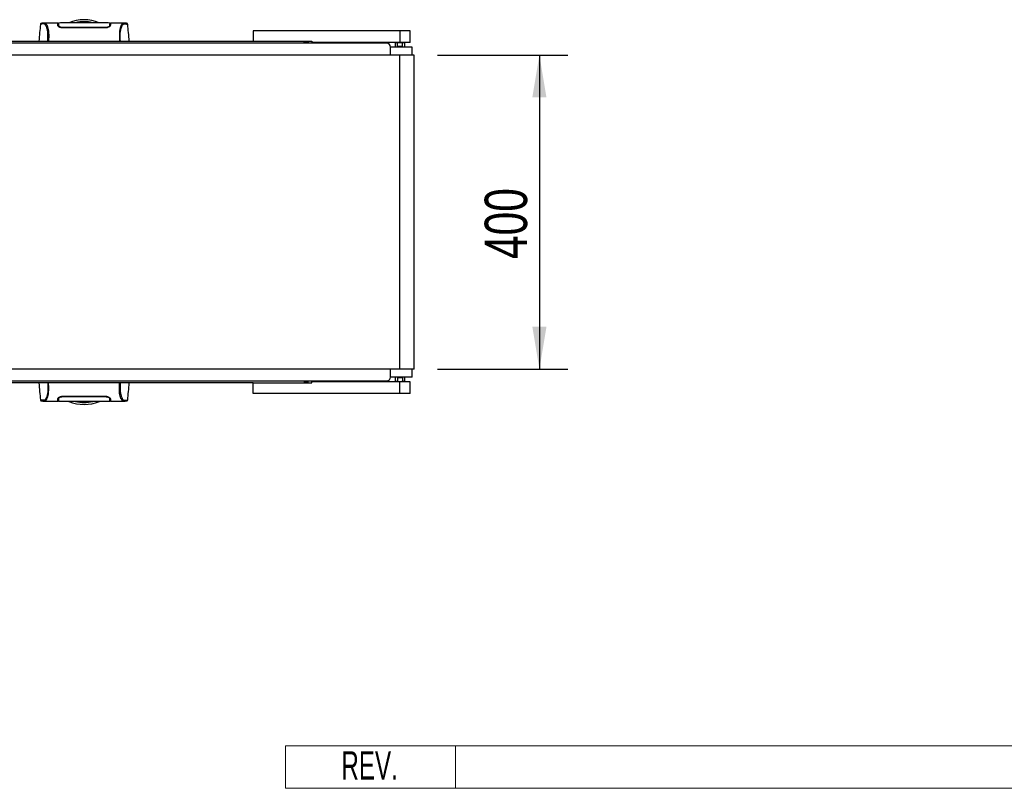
# Model space of a CAD drawing. Header units: millimetres. Extents: x 0 to 420, y 0 to 297.
# Tile 10 of 72: x 196 to 266, y 66 to 120. Entities that reach past the tile are written whole.
import ezdxf
from ezdxf.enums import TextEntityAlignment as Align

# ---------------------------------------------------------------- set-up
doc = ezdxf.new("R2010")
doc.units = ezdxf.units.MM
doc.layers.add('CARTIGLIO', color=140, linetype='Continuous')
doc.layers.add('QUOTE', color=174, linetype='Continuous')
doc.styles.add('SLDTEXTSTYLE0', font='TXT', dxfattribs={"width": 0.6382978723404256})
doc.styles.add('SLDTEXTSTYLE3', font='TXT', dxfattribs={"width": 0.75})
doc.dimstyles.new('SLDDIMSTYLE0', dxfattribs={"dimtxt": 3, "dimasz": 3, "dimexe": 0, "dimexo": 0.0625, "dimgap": 0.75, "dimtad": 1, "dimlfac": 18.01627306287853, "dimrnd": 1e-09, "dimzin": 12, "dimdsep": 46, "dimtxsty": 'SLDTEXTSTYLE3', "dimsah": 1, "dimcen": 0.09, "dimadec": 0, "dimazin": 3, "dimtfac": 1, "dimtdec": 3, "dimtofl": 0, "dimtmove": 0, "dimatfit": 3, "dimfxl": 0, "dimfrac": 2, "dimtolj": 1, "dimtzin": 12, "dimarcsym": 0})

# ---------------------------------------------------------------- blocks, each defined once
blk = doc.blocks.new('SW_NOTE_0_27')
at = {"layer": 'CARTIGLIO', "color": 0, "insert": (2.340425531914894, 2.578135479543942), "char_height": 2, "attachment_point": 2, "style": 'SLDTEXTSTYLE0'}
blk.add_mtext('REV.', dxfattribs=at)
blk = doc.blocks.new('Cartiglio ALUSIC')
at = {"color": 161, "linetype": 'Continuous', "lineweight": 18}
for p, q in [((113.971100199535, 150.9990413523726), (113.971100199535, 153.9990413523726)), ((113.971100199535, 153.9990413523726), (313.621100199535, 153.9990413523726)), ((125.971100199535, 153.9990413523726), (125.971100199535, 150.9990413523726)), ((113.971100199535, 150.9990413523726), (313.621100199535, 150.9990413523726))]:
    blk.add_line(p, q, dxfattribs=at)
at = {"layer": 'CARTIGLIO', "color": 140}
blk.add_blockref('SW_NOTE_0_27', (117.5683224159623, 151.0374199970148), dxfattribs=at)
at = {"layer": 'CARTIGLIO', "color": 140, "style": 'SLDTEXTSTYLE0', "width": 0.6382978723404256}
for tag, height, p in [('AUTOATTR1', 3.5, (223.449403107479, 133.7003798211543)), ('AUTOATTR2', 3.5, (221.9290871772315, 127.4217635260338)), ('AUTOATTR11', 3.5, (223.1430107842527, 121.4105734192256)), ('AUTOATTR8', 4, (219.2444208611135, 110.0025032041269)), ('AUTOATTR9', 4, (218.1221976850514, 100.4234402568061)), ('AUTOATTR0', 4, (249.0325362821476, 100.3118048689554))]:
    blk.add_attdef(tag, text='', height=height, dxfattribs=at).set_placement(p, align=Align.TOP_CENTER)
at = {"layer": 'CARTIGLIO', "color": 140}
for tag in ['AUTOATTR13', 'AUTOATTR12', 'AUTOATTR10', 'AUTOATTR7', 'AUTOATTR6', 'AUTOATTR5', 'AUTOATTR4', 'AUTOATTR3']:
    blk.add_attdef(tag, (0, 0), '', height=4, dxfattribs=at)
blk = doc.blocks.new('_D_1')
at = {"layer": 'QUOTE'}
for p, q in [((225.9011598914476, 117.9992881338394), (235.1080613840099, 117.9992881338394)), ((233.1080613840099, 117.9992881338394), (233.1080613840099, 95.79713796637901)), ((225.9011598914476, 95.79713796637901), (235.1080613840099, 95.79713796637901))]:
    blk.add_line(p, q, dxfattribs=at)
for points in [[(233.1080613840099, 117.9992881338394), (232.6080613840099, 114.9992881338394), (233.6080613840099, 114.9992881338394)], [(233.1080613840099, 95.79713796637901), (233.6080613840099, 98.79713796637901), (232.6080613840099, 98.79713796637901)]]:
    blk.add_solid(points, dxfattribs=at)
at = {"layer": 'QUOTE', "insert": (229.2408580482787, 103.5732131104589), "char_height": 3, "attachment_point": 1, "rotation": 90.00000000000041, "style": 'SLDTEXTSTYLE3'}
blk.add_mtext('400', dxfattribs=at)

msp = doc.modelspace()

# ---------------------------------------------------------------- linework, layer by layer
at = {"color": 7, "linetype": 'Continuous', "lineweight": 25}
for p, q in [((197.864303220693, 120.1638617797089), (197.8641018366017, 120.1636093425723)), ((199.0820875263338, 120.2607435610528), (198.127142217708, 120.2607435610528)), ((199.1218787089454, 120.2329908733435), (199.0825764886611, 120.2329908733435)), ((199.1307545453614, 120.0654784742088), (199.121625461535, 120.0655284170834)), ((199.1241178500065, 120.1030375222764), (199.1247374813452, 120.0675388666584)), ((199.130136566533, 120.1830138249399), (199.1301736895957, 120.0809171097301)), ((199.1313344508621, 120.1434997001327), (199.132170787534, 120.0792941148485)), ((199.1322364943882, 120.1149850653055), (199.1323395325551, 120.1091066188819)), ((199.1325346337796, 120.0978969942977), (199.132338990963, 120.1091066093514)), ((199.1325345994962, 120.097898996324), (199.1336810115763, 120.0309504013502)), ((199.13263064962, 120.0922898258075), (199.1326951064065, 120.0883867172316)), ((202.4713000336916, 119.9129370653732), (199.4185043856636, 119.9129370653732)), ((199.4185051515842, 119.9418941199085), (199.4185099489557, 119.9131580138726)), ((202.4712992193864, 119.9418708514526), (202.4712941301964, 119.9131974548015)), ((202.7567988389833, 120.0628267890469), (202.7563708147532, 120.0309504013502)), ((202.757269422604, 120.0978727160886), (202.7567988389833, 120.0628267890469)), ((202.7596647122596, 120.1860912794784), (202.7596175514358, 120.0809177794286)), ((202.8072331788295, 120.2329908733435), (202.7679543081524, 120.2329908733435)), ((203.7632185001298, 120.2607435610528), (202.8077090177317, 120.2607435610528)), ((203.7704403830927, 120.260202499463), (203.7632185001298, 120.2602003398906)), ((204.0255011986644, 120.1638617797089), (204.0257025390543, 120.1636093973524)), ((212.8785579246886, 119.7199547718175), (212.8785579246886, 118.9706322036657)), ((223.2604682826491, 119.7199547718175), (212.8785579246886, 119.7199547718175)), ((214.7281641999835, 119.7234613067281), (214.7281641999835, 119.7199547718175)), ((214.7281659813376, 119.7234613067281), (214.7281659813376, 119.7199547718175)), ((223.2604682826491, 119.7199547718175), (223.2604682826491, 118.8873741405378)), ((223.9796357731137, 119.7199547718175), (223.2604682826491, 119.7199547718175)), ((223.9796357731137, 118.8873741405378), (223.9796357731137, 119.7199547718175)), ((67.12144207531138, 118.9706322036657), (212.8785579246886, 118.9706322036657)), ((212.8785579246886, 118.9706322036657), (217.0414610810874, 118.9706322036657)), ((216.4864073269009, 118.8318687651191), (216.4864073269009, 118.9706322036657)), ((216.7639342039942, 118.9706322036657), (216.7639342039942, 118.8873741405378)), ((217.0414610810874, 118.9706322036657), (217.0414610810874, 118.8873741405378)), ((222.3144717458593, 118.8318687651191), (140.2775268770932, 118.8318687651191)), ((216.7639342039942, 118.8873741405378), (216.4864073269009, 118.8873741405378)), ((223.2604682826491, 118.8873741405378), (217.0414610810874, 118.8873741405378)), ((219.5947083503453, 118.8873741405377), (219.5947083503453, 118.8318687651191)), ((219.7436500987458, 118.8596214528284), (219.7436500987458, 118.8873741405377)), ((220.1118311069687, 118.8596214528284), (219.7436500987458, 118.8596214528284)), ((220.1118311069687, 118.8596214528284), (220.1118311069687, 118.8873741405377)), ((220.2607728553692, 118.8318687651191), (220.2607728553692, 118.8873741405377)), ((224.1183964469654, 118.5543418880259), (222.5919986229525, 118.5543418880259)), ((222.5919986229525, 117.9992881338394), (222.5919986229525, 118.5543418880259)), ((222.9527835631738, 118.879048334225), (222.9250308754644, 118.8512956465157)), ((222.9250308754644, 118.8512956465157), (222.9250308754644, 118.5543418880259)), ((223.0739726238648, 118.8512956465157), (222.9250308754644, 118.8512956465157)), ((222.9527835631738, 118.879048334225), (223.1308843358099, 118.879048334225)), ((223.0360443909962, 118.8873741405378), (223.0360443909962, 118.879048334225)), ((223.1308843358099, 118.879048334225), (223.0739726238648, 118.8512956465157)), ((223.0739726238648, 118.6015214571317), (223.0739726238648, 118.8512956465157)), ((223.4421536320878, 118.6015214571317), (223.0739726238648, 118.6015214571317)), ((223.1308843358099, 118.879048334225), (223.3852419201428, 118.879048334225)), ((223.9796357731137, 118.8873741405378), (223.2604682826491, 118.8873741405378)), ((223.4421536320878, 118.8512956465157), (223.3852419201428, 118.879048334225)), ((223.3852419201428, 118.879048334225), (223.5633426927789, 118.879048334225)), ((223.4421536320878, 118.6015214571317), (223.4421536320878, 118.8512956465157)), ((223.5910953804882, 118.8512956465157), (223.4421536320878, 118.8512956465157)), ((223.4800873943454, 118.879048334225), (223.4800873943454, 118.8873741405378)), ((223.5910953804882, 118.8512956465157), (223.5633426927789, 118.879048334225)), ((223.5910953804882, 118.5543418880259), (223.5910953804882, 118.8512956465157)), ((224.1210395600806, 117.9992881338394), (224.1183964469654, 118.5543418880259)), ((223.2580631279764, 117.9992881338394), (56.74193687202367, 117.9992881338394)), ((223.2580631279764, 95.79713796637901), (223.2580631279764, 117.9992881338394)), ((224.2571598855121, 117.9992881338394), (223.2580631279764, 117.9992881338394)), ((224.2571598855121, 95.79713796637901), (224.2571598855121, 117.9992881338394)), ((223.2580631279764, 95.79713796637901), (56.74193687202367, 95.79713796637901)), ((222.5919986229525, 95.2420842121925), (222.5919986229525, 95.79713796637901)), ((224.2571598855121, 95.79713796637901), (223.2580631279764, 95.79713796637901)), ((224.1183964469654, 95.24208421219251), (224.1210395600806, 95.79713796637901)), ((212.8785579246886, 94.82579389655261), (67.12144207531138, 94.82579389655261)), ((140.2775268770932, 94.96455733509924), (222.3144717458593, 94.96455733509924)), ((212.8785579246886, 94.07647132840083), (212.8785579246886, 94.82579389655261)), ((212.8785579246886, 94.82579389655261), (217.0414610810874, 94.82579389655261)), ((216.4864073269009, 94.96455733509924), (216.4864073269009, 94.82579389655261)), ((216.7639342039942, 94.9090519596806), (216.4864073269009, 94.9090519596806)), ((216.7639342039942, 94.82579389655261), (216.7639342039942, 94.9090519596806)), ((217.0414610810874, 94.82579389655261), (217.0414610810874, 94.9090519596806)), ((223.2604682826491, 94.9090519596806), (217.0414610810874, 94.9090519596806)), ((219.5947083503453, 94.96455733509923), (219.5947083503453, 94.90905195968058)), ((220.1118311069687, 94.93680464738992), (219.7436500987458, 94.93680464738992)), ((219.7436500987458, 94.93680464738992), (219.7436500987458, 94.90905195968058)), ((220.1118311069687, 94.93680464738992), (220.1118311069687, 94.90905195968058)), ((220.2607728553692, 94.90905195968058), (220.2607728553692, 94.96455733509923)), ((224.1183964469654, 95.24208421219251), (222.5919986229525, 95.24208421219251)), ((222.9250308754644, 95.2420842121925), (222.9250308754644, 94.94513045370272)), ((222.9250308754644, 94.94513045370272), (222.9527835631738, 94.9173777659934)), ((222.9250308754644, 94.94513045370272), (223.0739726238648, 94.94513045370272)), ((223.1308843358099, 94.9173777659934), (222.9527835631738, 94.9173777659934)), ((223.0360443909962, 94.9173777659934), (223.0360443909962, 94.9090519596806)), ((223.4421536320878, 95.19490464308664), (223.0739726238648, 95.19490464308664)), ((223.0739726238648, 95.19490464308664), (223.0739726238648, 94.94513045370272)), ((223.0739726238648, 94.94513045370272), (223.1308843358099, 94.9173777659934)), ((223.1308843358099, 94.9173777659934), (223.3852419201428, 94.9173777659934)), ((223.2604682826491, 94.07647132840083), (223.2604682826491, 94.9090519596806)), ((223.9796357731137, 94.9090519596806), (223.2604682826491, 94.9090519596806)), ((223.3852419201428, 94.9173777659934), (223.4421536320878, 94.94513045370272)), ((223.5633426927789, 94.9173777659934), (223.3852419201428, 94.9173777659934)), ((223.4421536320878, 95.19490464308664), (223.4421536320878, 94.94513045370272)), ((223.4421536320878, 94.94513045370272), (223.5910953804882, 94.94513045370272)), ((223.4800873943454, 94.9090519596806), (223.4800873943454, 94.9173777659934)), ((223.5633426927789, 94.9173777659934), (223.5910953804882, 94.94513045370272)), ((223.5910953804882, 94.94513045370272), (223.5910953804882, 95.2420842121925)), ((223.9796357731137, 94.07647132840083), (223.9796357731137, 94.9090519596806)), ((223.2604682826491, 94.07647132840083), (212.8785579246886, 94.07647132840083)), ((214.8212196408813, 94.07647132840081), (214.8212196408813, 94.07508369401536)), ((223.9796357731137, 94.07647132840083), (223.2604682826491, 94.07647132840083)), ((197.864303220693, 93.63256432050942), (197.8641018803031, 93.63281670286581)), ((198.1193640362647, 93.53622360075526), (198.1265859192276, 93.53622576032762)), ((198.1265859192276, 93.53568253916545), (199.0820954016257, 93.53568253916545)), ((199.0825712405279, 93.56343522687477), (199.121850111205, 93.56343522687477)), ((199.1301397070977, 93.6103348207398), (199.1301868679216, 93.71550832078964)), ((199.1325349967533, 93.69855338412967), (199.1330055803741, 93.73359931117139)), ((199.1330055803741, 93.73359931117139), (199.1334336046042, 93.76547569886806)), ((199.4185043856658, 93.88348903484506), (202.4713000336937, 93.88348903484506)), ((199.418505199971, 93.85455524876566), (199.4185102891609, 93.88322864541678)), ((202.4712992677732, 93.85453198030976), (202.4712944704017, 93.88326808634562)), ((202.7572698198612, 93.69852710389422), (202.7561234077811, 93.76547569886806)), ((202.7571737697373, 93.70413627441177), (202.7571093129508, 93.70803938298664)), ((202.7572697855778, 93.69852910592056), (202.7574654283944, 93.68731949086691)), ((202.7575679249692, 93.68144103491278), (202.7574648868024, 93.68731948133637)), ((202.7584699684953, 93.65292640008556), (202.7576336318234, 93.71713198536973)), ((202.7596678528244, 93.61341227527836), (202.7596307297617, 93.71550899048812)), ((202.7655113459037, 93.70342712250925), (202.7650669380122, 93.72888723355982)), ((202.7662172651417, 93.66298503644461), (202.7658412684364, 93.68452587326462)), ((202.7679257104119, 93.56343522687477), (202.8072279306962, 93.56343522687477)), ((202.8077168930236, 93.53568253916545), (203.7626622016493, 93.53568253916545)), ((204.0255011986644, 93.63256432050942), (204.0257025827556, 93.63281675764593))]:
    msp.add_line(p, q, dxfattribs=at)
at = {"color": 7, "linetype": 'Continuous', "lineweight": 25, "flags": 128}
for points in [[(198.1351617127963, 120.2606205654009), (198.16219880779, 120.258682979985), (198.1887220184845, 120.252884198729), (198.2174843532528, 120.2387293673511), (198.2249274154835, 120.2331737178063), (198.2350574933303, 120.2241949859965), (198.2441303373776, 120.2147839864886), (198.2465463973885, 120.2120537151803), (198.2472243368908, 120.2112711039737), (198.2474307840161, 120.2110317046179), (198.2475078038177, 120.2109424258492), (198.2475329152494, 120.2109133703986), (198.2475422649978, 120.2109025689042), (198.2475460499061, 120.2108982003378), (198.2475476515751, 120.210896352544), (198.247548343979, 120.210895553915), (198.2475486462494, 120.2108952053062), (198.2475487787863, 120.2108950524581), (198.2475488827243, 120.2108949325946), (198.2771358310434, 120.1719579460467), (198.3055114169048, 120.1257597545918), (198.336336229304, 120.0631748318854), (198.365192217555, 119.9886339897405), (198.3902778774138, 119.9050277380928), (198.4124898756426, 119.8063003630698), (198.4307633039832, 119.6902412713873), (198.4433340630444, 119.5613793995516), (198.4497098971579, 119.4216921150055), (198.4498057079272, 119.2767060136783), (198.4441031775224, 119.1274162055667), (198.4327026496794, 118.9706322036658)], [(203.754642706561, 93.53580553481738), (203.7276056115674, 93.53774312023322), (203.7010824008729, 93.54354190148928), (203.6723200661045, 93.55769673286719), (203.6648770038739, 93.56325238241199), (203.654746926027, 93.57223111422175), (203.6456740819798, 93.58164211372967), (203.6432580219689, 93.584372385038), (203.6425800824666, 93.58515499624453), (203.6423736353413, 93.58539439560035), (203.6422966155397, 93.58548367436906), (203.642271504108, 93.58551272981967), (203.6422621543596, 93.58552353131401), (203.6422583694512, 93.58552789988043), (203.6422567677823, 93.58552974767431), (203.6422560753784, 93.5855305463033), (203.642255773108, 93.58553089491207), (203.6422556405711, 93.58553104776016), (203.6422555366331, 93.58553116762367), (203.6126685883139, 93.62446815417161), (203.5842930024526, 93.6706663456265), (203.5534681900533, 93.73325126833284), (203.5246122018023, 93.80779211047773), (203.4995265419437, 93.89139836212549), (203.4773145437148, 93.99012573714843), (203.4590411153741, 94.10618482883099), (203.446470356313, 94.23504670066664), (203.4400945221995, 94.37473398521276), (203.4399987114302, 94.51972008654), (203.445701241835, 94.66900989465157), (203.457101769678, 94.82579389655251)]]:
    msp.add_lwpolyline(points, dxfattribs=at)
at = {"color": 7, "linetype": 'Continuous', "lineweight": 25}
for centre, radius, start, end in [((200.9449022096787, 117.7217612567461), 2.775268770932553, 67.26844502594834, 112.91244844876), ((200.9449022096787, 117.7217612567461), 2.632203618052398, 76.5866743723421, 103.4447170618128), ((222.3144717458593, 118.5543418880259), 0.2775268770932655, 0, 90), ((222.3144717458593, 95.2420842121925), 0.2775268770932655, 270.0000000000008, 0), ((200.9449022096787, 96.07466484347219), 2.77526877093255, 247.2684450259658, 292.9124484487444), ((200.9449022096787, 96.07466484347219), 2.632203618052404, 256.586674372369, 283.4447170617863)]:
    msp.add_arc(centre, radius, start, end, dxfattribs=at)
for points, knots in [([(197.857595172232, 120.1641820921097), (197.8408720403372, 119.9728333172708), (197.8061009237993, 119.5749765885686), (197.7712612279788, 119.1771332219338), (197.7531776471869, 118.9706322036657)], [0, 0, 0, 0, 0.4809489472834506, 1, 1, 1, 1]), ([(198.1353238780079, 120.2606362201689), (198.1110372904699, 120.2597964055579), (198.0599377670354, 120.2580294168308), (197.9974790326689, 120.2482152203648), (197.950721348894, 120.2405506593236), (197.9203656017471, 120.2353127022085), (197.904558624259, 120.2304442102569), (197.8748711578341, 120.2167689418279), (197.862865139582, 120.1799240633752), (197.8575418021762, 120.1635874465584)], [0, 0, 0, 0, 0.1496221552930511, 0.3148083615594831, 0.4954518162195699, 0.6410821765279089, 0.7851885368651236, 0.9047549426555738, 0.9999999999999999, 0.9999999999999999, 0.9999999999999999, 0.9999999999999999]), ([(198.3794566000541, 118.9706322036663), (198.3835873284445, 119.0198690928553), (198.3917989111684, 119.1177483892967), (198.3976548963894, 119.2633271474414), (198.397718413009, 119.404404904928), (198.3911267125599, 119.5379740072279), (198.3781158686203, 119.6607030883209), (198.3594612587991, 119.7701594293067), (198.3362144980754, 119.8656388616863), (198.3009072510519, 119.9743828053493), (198.2511060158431, 120.0776334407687), (198.1900361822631, 120.1639374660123), (198.1279399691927, 120.202347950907), (198.0347544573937, 120.2030197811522), (197.9352903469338, 120.1884118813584), (197.8656896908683, 120.1754255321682), (197.8646968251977, 120.1671446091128), (197.864303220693, 120.1638617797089)], [0, 0, 0, 0, 0.03293542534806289, 0.06547319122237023, 0.09814544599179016, 0.1307632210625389, 0.1632680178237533, 0.1960350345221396, 0.2287320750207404, 0.2617260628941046, 0.3274231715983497, 0.3937544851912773, 0.4589865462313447, 0.5255108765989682, 0.7047260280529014, 0.8829437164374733, 1, 1, 1, 1]), ([(198.127142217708, 120.2602275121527), (198.129480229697, 120.260537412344), (198.1319153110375, 120.260860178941), (198.1350372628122, 120.2606297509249), (198.1351617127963, 120.2606205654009)], [0, 0, 0, 0, 0.9601371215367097, 1, 1, 1, 1]), ([(199.0877876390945, 120.0976411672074), (199.0864306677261, 120.1364120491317), (199.083676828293, 120.2150937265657), (199.0821423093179, 120.2596263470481), (199.0820604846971, 120.2615016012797), (199.0820869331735, 120.2607067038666), (199.0820875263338, 120.2606888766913)], [0, 0, 0, 0, 0.3325301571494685, 0.6748371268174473, 0.992707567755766, 1, 1, 1, 1]), ([(199.0829473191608, 120.236321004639), (199.0846650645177, 120.2359138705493), (199.0868861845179, 120.2353874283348), (199.1121839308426, 120.2349557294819), (199.11791718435, 120.2348578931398)], [0, 0, 0, 0, 0.7733690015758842, 1, 1, 1, 1]), ([(199.4185043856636, 119.9129370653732), (199.3862151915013, 119.9150640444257), (199.3217623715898, 119.91930973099), (199.2340188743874, 119.9499764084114), (199.1585291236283, 119.9931128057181), (199.1012254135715, 120.0461973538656), (199.0922739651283, 120.0804661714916), (199.0877876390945, 120.0976411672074)], [0, 0, 0, 0, 0.1760239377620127, 0.3513633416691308, 0.544666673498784, 0.7717940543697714, 1, 1, 1, 1]), ([(199.1223783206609, 120.2026950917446), (199.1224572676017, 120.1981722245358), (199.1227332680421, 120.1823601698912), (199.1234508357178, 120.141250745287), (199.123963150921, 120.1119002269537)], [0, 0, 0, 0, 0.2860391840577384, 0.9999999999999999, 0.9999999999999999, 0.9999999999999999, 0.9999999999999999]), ([(199.1247374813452, 120.0675388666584), (199.128118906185, 120.0508430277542), (199.1340015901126, 120.0217971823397), (199.1717689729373, 119.9920515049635), (199.1878272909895, 119.9794039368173)], [0, 0, 0, 0, 0.5748098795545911, 1, 1, 1, 1]), ([(202.7601036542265, 120.259816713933), (202.6159195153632, 120.2640224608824), (202.321028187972, 120.2726242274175), (201.8730341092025, 120.2737125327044), (201.4142309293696, 120.2734405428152), (200.9008300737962, 120.272903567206), (200.3351486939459, 120.272788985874), (199.7281268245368, 120.2748175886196), (199.3269876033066, 120.2646844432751), (199.1297054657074, 120.2597009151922)], [0, 0, 0, 0, 0.1211318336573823, 0.2477438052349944, 0.373182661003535, 0.4981327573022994, 0.6658527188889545, 0.8356648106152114, 1, 1, 1, 1]), ([(199.129888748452, 120.2494879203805), (199.1300547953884, 120.2390879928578), (199.1302471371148, 120.2270411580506), (199.130541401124, 120.2043439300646), (199.1305816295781, 120.2012410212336)], [0, 0, 0, 0, 0.8632912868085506, 1, 1, 1, 1]), ([(199.1319999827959, 120.1285305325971), (199.131566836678, 120.1533489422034), (199.1306333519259, 120.206835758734), (199.130029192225, 120.241442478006), (199.12994162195, 120.2464461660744), (199.1299280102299, 120.2472239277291)], [0, 0, 0, 0, 0.4223468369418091, 0.9102109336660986, 1, 1, 1, 1]), ([(199.1301192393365, 120.209471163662), (199.1301217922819, 120.2071530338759), (199.130130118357, 120.1995927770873), (199.1301339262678, 120.189802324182), (199.1301365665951, 120.1830138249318)], [0, 0, 0, 0, 0.3066205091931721, 1, 1, 1, 1]), ([(199.4185051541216, 119.9418789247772), (199.3908999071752, 119.9435607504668), (199.3363659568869, 119.9468831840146), (199.2613454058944, 119.9711537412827), (199.1962246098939, 120.0060388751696), (199.144550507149, 120.0514877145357), (199.1366547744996, 120.0819836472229), (199.1325346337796, 120.0978969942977)], [0, 0, 0, 0, 0.1733458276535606, 0.3424433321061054, 0.5326110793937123, 0.7561077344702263, 0.9999999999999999, 0.9999999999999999, 0.9999999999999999, 0.9999999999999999]), ([(202.4712992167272, 119.9418558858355), (202.3665483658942, 119.9418082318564), (201.8427941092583, 119.9415699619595), (200.8251960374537, 119.9409347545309), (199.9123488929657, 119.9415474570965), (199.4185051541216, 119.9418789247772)], [0, 0, 0, 0, 0.1029393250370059, 0.5146966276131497, 1, 1, 1, 1]), ([(202.7572693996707, 120.0978710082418), (202.7532184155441, 120.0821607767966), (202.745092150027, 120.0506460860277), (202.6869187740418, 120.0002602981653), (202.6073176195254, 119.9616213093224), (202.5293326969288, 119.9437767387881), (202.486265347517, 119.9423512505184), (202.4712992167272, 119.9418558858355)], [0, 0, 0, 0, 0.2409648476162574, 0.4833749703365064, 0.7285960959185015, 0.9056857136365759, 1, 1, 1, 1]), ([(202.8020167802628, 120.0976411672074), (202.7969685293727, 120.0793178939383), (202.7868772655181, 120.0426903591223), (202.7187045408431, 119.9828963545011), (202.6266870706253, 119.9365533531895), (202.5370849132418, 119.9152074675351), (202.488079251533, 119.9135161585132), (202.4713000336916, 119.9129370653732)], [0, 0, 0, 0, 0.242670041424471, 0.48508829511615, 0.7318057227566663, 0.9081720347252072, 1, 1, 1, 1]), ([(202.704659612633, 119.980357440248), (202.7205803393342, 119.9936316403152), (202.7560654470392, 120.0232180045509), (202.7618678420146, 120.0517873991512), (202.7650669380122, 120.0675388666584)], [0, 0, 0, 0, 0.4486593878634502, 1, 1, 1, 1]), ([(202.7567988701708, 120.0628299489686), (202.7569828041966, 120.0758742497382), (202.7573510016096, 120.1019862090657), (202.7577779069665, 120.1268193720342), (202.7579915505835, 120.1392470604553)], [0, 0, 0, 0, 0.4995527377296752, 1, 1, 1, 1]), ([(202.7601169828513, 120.260932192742), (202.7601106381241, 120.2605921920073), (202.7600976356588, 120.2598954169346), (202.7599256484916, 120.2500617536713), (202.7593347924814, 120.2161725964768), (202.7584146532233, 120.1634805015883), (202.7576173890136, 120.117806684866), (202.7572693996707, 120.0978710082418)], [0, 0, 0, 0, 0.1985165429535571, 0.4068267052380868, 0.6188004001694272, 0.8336142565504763, 1, 1, 1, 1]), ([(202.7579304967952, 120.0780619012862), (202.7582079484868, 120.1033749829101), (202.7585570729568, 120.1352270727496), (202.7589826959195, 120.1736089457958), (202.7590933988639, 120.1835519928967), (202.7591450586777, 120.1881919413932)], [0, 0, 0, 0, 0.6736968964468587, 0.8477298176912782, 1, 1, 1, 1]), ([(202.7596647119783, 120.186091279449), (202.7596681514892, 120.1930775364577), (202.759672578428, 120.2020694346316), (202.7596805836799, 120.2083689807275), (202.7596823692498, 120.2097740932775)], [0, 0, 0, 0, 0.7769501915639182, 0.9999999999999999, 0.9999999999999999, 0.9999999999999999, 0.9999999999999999]), ([(202.7650669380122, 120.0675388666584), (202.7658144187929, 120.1103620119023), (202.7667606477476, 120.1645714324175), (202.7670873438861, 120.1832878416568), (202.767155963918, 120.1872190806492)], [0, 0, 0, 0, 0.7899576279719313, 1, 1, 1, 1]), ([(202.766186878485, 120.2347270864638), (202.7790780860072, 120.2349943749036), (202.8031200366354, 120.2354928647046), (202.8056730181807, 120.2360586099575), (202.8068571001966, 120.236321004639)], [0, 0, 0, 0, 0.5361964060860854, 1, 1, 1, 1]), ([(202.8077090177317, 120.2604984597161), (202.8077119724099, 120.2605806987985), (202.8077423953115, 120.2614274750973), (202.8076432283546, 120.2589085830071), (202.8072896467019, 120.2488306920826), (202.8060676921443, 120.2136542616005), (202.8042579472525, 120.1614802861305), (202.8026907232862, 120.1168382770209), (202.8020167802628, 120.0976411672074)], [0, 0, 0, 0, 0.02175984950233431, 0.2240507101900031, 0.4267298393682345, 0.6331427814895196, 0.8422428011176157, 1, 1, 1, 1]), ([(203.7632185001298, 120.2602003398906), (203.7568136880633, 120.2602992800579), (203.7351001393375, 120.2606347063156), (203.6934550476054, 120.255246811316), (203.6532225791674, 120.2258328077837), (203.6225070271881, 120.1866012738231), (203.6035843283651, 120.1588364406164), (203.5834027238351, 120.1250587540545), (203.5623867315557, 120.0842664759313), (203.5425142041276, 120.0381311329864), (203.5253080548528, 119.9916495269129), (203.5117274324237, 119.9494402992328), (203.4990989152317, 119.9044570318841), (203.4874843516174, 119.8567252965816), (203.4732664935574, 119.788132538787), (203.4579903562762, 119.6916637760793), (203.4454398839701, 119.5628000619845), (203.4390421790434, 119.4236204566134), (203.439080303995, 119.2780193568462), (203.4446514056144, 119.1264664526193), (203.4528990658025, 119.0232350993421), (203.4571017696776, 118.9706322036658)], [0, 0, 0, 0, 0.04410353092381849, 0.1495194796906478, 0.2563253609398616, 0.2958061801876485, 0.3385622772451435, 0.3735573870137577, 0.420455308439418, 0.4707678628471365, 0.5025341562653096, 0.5358571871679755, 0.5665423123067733, 0.5963402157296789, 0.6280960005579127, 0.6897727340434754, 0.7526809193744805, 0.8144102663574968, 0.8747249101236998, 0.9361644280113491, 1, 1, 1, 1]), ([(203.5103478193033, 118.9706322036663), (203.5062170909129, 119.0198690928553), (203.498005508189, 119.1177483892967), (203.492149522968, 119.2633271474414), (203.4920860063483, 119.404404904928), (203.4986777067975, 119.5379740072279), (203.5116885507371, 119.6607030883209), (203.5303431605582, 119.7701594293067), (203.5535899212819, 119.8656388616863), (203.5888971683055, 119.9743828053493), (203.6386984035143, 120.0776334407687), (203.6997682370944, 120.1639374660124), (203.7618644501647, 120.202347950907), (203.8550499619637, 120.2030197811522), (203.9545140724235, 120.1884118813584), (204.0241147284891, 120.1754255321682), (204.0251075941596, 120.1671446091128), (204.0255011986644, 120.1638617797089)], [0, 0, 0, 0, 0.03293542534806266, 0.06547319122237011, 0.09814544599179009, 0.1307632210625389, 0.1632680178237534, 0.1960350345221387, 0.2287320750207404, 0.261726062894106, 0.3274231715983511, 0.3937544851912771, 0.4589865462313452, 0.5255108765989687, 0.7047260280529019, 0.8829437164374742, 1, 1, 1, 1]), ([(204.0322626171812, 120.1635874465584), (204.0269392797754, 120.1799240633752), (204.0149332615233, 120.2167689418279), (203.9852457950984, 120.2304442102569), (203.9694388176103, 120.2353127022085), (203.9390830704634, 120.2405506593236), (203.8923253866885, 120.2482152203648), (203.8298666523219, 120.2580294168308), (203.7787671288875, 120.2597964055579), (203.7544805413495, 120.2606362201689)], [0, 0, 0, 0, 0.09524505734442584, 0.2148114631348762, 0.3589178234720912, 0.5045481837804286, 0.6851916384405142, 0.8503778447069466, 1, 1, 1, 1]), ([(204.1366267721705, 118.9706322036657), (204.1185437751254, 119.1771259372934), (204.0837039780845, 119.5749692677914), (204.0489329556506, 119.972826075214), (204.0322092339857, 120.1641821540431)], [0, 0, 0, 0, 0.5190327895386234, 1, 1, 1, 1]), ([(197.7531776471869, 94.82579389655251), (197.771260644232, 94.61930016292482), (197.8061004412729, 94.22145683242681), (197.8408714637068, 93.82360002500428), (197.8575951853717, 93.6322439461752)], [0, 0, 0, 0, 0.5190327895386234, 1, 1, 1, 1]), ([(198.379456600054, 94.82579389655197), (198.3835873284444, 94.77655700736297), (198.3917989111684, 94.67867771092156), (198.3976548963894, 94.53309895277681), (198.397718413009, 94.39202119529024), (198.3911267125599, 94.25845209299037), (198.3781158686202, 94.1357230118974), (198.3594612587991, 94.02626667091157), (198.3362144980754, 93.930787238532), (198.3009072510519, 93.822043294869), (198.2511060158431, 93.71879265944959), (198.190036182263, 93.63248863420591), (198.1279399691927, 93.59407814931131), (198.0347544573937, 93.59340631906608), (197.9352903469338, 93.60801421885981), (197.8656896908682, 93.62100056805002), (197.8646968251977, 93.62928149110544), (197.864303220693, 93.63256432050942)], [0, 0, 0, 0, 0.03293542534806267, 0.06547319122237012, 0.09814544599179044, 0.1307632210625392, 0.1632680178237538, 0.1960350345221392, 0.2287320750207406, 0.2617260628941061, 0.3274231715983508, 0.3937544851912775, 0.4589865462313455, 0.5255108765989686, 0.7047260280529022, 0.8829437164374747, 1, 1, 1, 1]), ([(198.1265859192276, 93.53622576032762), (198.1329907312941, 93.53612682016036), (198.1547042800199, 93.53579139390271), (198.1963493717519, 93.5411792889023), (198.23658184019, 93.57059329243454), (198.2672973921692, 93.60982482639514), (198.2862200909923, 93.63758965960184), (198.3064016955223, 93.67136734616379), (198.3274176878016, 93.71215962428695), (198.3472902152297, 93.75829496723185), (198.3644963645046, 93.80477657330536), (198.3780769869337, 93.84698580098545), (198.3907055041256, 93.89196906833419), (198.40232006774, 93.93970080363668), (198.4165379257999, 94.0082935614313), (198.4318140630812, 94.10476232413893), (198.4443645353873, 94.23362603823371), (198.450762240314, 94.37280564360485), (198.4507241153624, 94.51840674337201), (198.4451530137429, 94.66995964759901), (198.4369053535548, 94.77319100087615), (198.4327026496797, 94.82579389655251)], [0, 0, 0, 0, 0.04410353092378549, 0.1495194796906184, 0.2563253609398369, 0.2958061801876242, 0.3385622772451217, 0.3735573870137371, 0.420455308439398, 0.4707678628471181, 0.5025341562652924, 0.5358571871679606, 0.5665423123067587, 0.596340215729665, 0.6280960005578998, 0.6897727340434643, 0.7526809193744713, 0.8144102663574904, 0.8747249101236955, 0.9361644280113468, 0.9999999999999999, 0.9999999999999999, 0.9999999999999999, 0.9999999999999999]), ([(203.5103478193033, 94.82579389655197), (203.5062170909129, 94.77655700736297), (203.498005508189, 94.67867771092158), (203.4921495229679, 94.53309895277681), (203.4920860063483, 94.39202119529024), (203.4986777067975, 94.25845209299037), (203.5116885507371, 94.1357230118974), (203.5303431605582, 94.02626667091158), (203.553589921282, 93.930787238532), (203.5888971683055, 93.822043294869), (203.6386984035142, 93.71879265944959), (203.6997682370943, 93.63248863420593), (203.7618644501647, 93.5940781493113), (203.8550499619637, 93.59340631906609), (203.9545140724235, 93.60801421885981), (204.0241147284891, 93.62100056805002), (204.0251075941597, 93.62928149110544), (204.0255011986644, 93.63256432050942)], [0, 0, 0, 0, 0.03293542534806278, 0.06547319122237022, 0.09814544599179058, 0.1307632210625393, 0.1632680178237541, 0.1960350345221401, 0.2287320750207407, 0.2617260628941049, 0.3274231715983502, 0.3937544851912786, 0.4589865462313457, 0.5255108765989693, 0.7047260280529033, 0.8829437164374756, 1, 1, 1, 1]), ([(204.0322092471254, 93.6322440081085), (204.0489323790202, 93.82359278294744), (204.0837034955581, 94.22144951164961), (204.1185431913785, 94.61929287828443), (204.1366267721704, 94.82579389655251)], [0, 0, 0, 0, 0.4809489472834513, 1, 1, 1, 1]), ([(197.8575418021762, 93.63283865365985), (197.862865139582, 93.6165020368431), (197.8748711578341, 93.57965715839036), (197.904558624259, 93.56598188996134), (197.9203656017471, 93.56111339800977), (197.950721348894, 93.55587544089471), (197.9974790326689, 93.54821087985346), (198.0599377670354, 93.53839668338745), (198.1110372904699, 93.53662969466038), (198.1353238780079, 93.53578988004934)], [0, 0, 0, 0, 0.09524505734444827, 0.2148114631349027, 0.3589178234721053, 0.5045481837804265, 0.6851916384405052, 0.8503778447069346, 1, 1, 1, 1]), ([(199.0820954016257, 93.5359276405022), (199.0820924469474, 93.53584540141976), (199.0820620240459, 93.53499862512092), (199.0821611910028, 93.53751751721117), (199.0825147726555, 93.54759540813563), (199.0837367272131, 93.58277183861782), (199.0855464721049, 93.6349458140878), (199.0871136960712, 93.67958782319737), (199.0877876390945, 93.69878493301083)], [0, 0, 0, 0, 0.02175984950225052, 0.2240507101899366, 0.4267298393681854, 0.6331427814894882, 0.8422428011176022, 1, 1, 1, 1]), ([(199.1236175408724, 93.56169901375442), (199.1107263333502, 93.56143172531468), (199.086684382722, 93.56093323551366), (199.0841314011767, 93.56036749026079), (199.0829473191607, 93.56010509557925)], [0, 0, 0, 0, 0.5361964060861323, 1, 1, 1, 1]), ([(199.0877876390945, 93.69878493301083), (199.0928358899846, 93.71710820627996), (199.1029271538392, 93.75373574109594), (199.1710998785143, 93.81352974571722), (199.2631173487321, 93.85987274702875), (199.3527195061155, 93.88121863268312), (199.4017251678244, 93.88290994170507), (199.4185043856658, 93.88348903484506)], [0, 0, 0, 0, 0.242670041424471, 0.48508829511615, 0.7318057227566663, 0.9081720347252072, 1, 1, 1, 1]), ([(199.1247374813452, 93.72888723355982), (199.1239900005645, 93.68606408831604), (199.1230437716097, 93.63185466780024), (199.1227170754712, 93.61313825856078), (199.1226484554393, 93.60920701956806)], [0, 0, 0, 0, 0.7899576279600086, 0.9999999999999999, 0.9999999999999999, 0.9999999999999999, 0.9999999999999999]), ([(199.1851448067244, 93.81606865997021), (199.1692240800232, 93.80279445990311), (199.1337389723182, 93.77320809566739), (199.1279365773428, 93.74463870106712), (199.1247374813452, 93.72888723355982)], [0, 0, 0, 0, 0.4486593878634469, 1, 1, 1, 1]), ([(199.1296874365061, 93.5354939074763), (199.1296937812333, 93.53583390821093), (199.1297067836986, 93.53653068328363), (199.1298787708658, 93.54636434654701), (199.130469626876, 93.58025350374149), (199.1313897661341, 93.63294559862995), (199.1321870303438, 93.67861941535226), (199.1325350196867, 93.69855509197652)], [0, 0, 0, 0, 0.1985165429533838, 0.4068267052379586, 0.6188004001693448, 0.8336142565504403, 1, 1, 1, 1]), ([(199.1297007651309, 93.53660938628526), (199.2738849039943, 93.5324036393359), (199.5687762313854, 93.52380187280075), (200.0167703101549, 93.52271356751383), (200.4755734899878, 93.5229855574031), (200.9889743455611, 93.52352253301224), (201.5546557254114, 93.52363711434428), (202.1616775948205, 93.52160851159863), (202.5628168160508, 93.53174165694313), (202.76009895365, 93.53672518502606)], [0, 0, 0, 0, 0.1211318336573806, 0.2477438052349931, 0.3731826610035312, 0.4981327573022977, 0.6658527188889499, 0.8356648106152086, 1, 1, 1, 1]), ([(199.130139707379, 93.61033482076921), (199.1301362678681, 93.60334856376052), (199.1301318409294, 93.59435666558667), (199.1301238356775, 93.58805711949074), (199.1301220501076, 93.5866520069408)], [0, 0, 0, 0, 0.7769501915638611, 1, 1, 1, 1]), ([(199.1318739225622, 93.71836419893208), (199.1315964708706, 93.6930511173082), (199.1312473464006, 93.66119902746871), (199.1308217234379, 93.62281715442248), (199.1307110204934, 93.61287410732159), (199.1306593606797, 93.60823415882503)], [0, 0, 0, 0, 0.6736968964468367, 0.84772981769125, 1, 1, 1, 1]), ([(199.1330055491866, 93.73359615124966), (199.1328216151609, 93.7205518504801), (199.1324534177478, 93.69443989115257), (199.1320265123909, 93.66960672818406), (199.1318128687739, 93.65717903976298)], [0, 0, 0, 0, 0.4995527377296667, 1, 1, 1, 1]), ([(199.1325350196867, 93.69855509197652), (199.1365860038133, 93.7142653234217), (199.1447122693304, 93.74578001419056), (199.2028856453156, 93.79616580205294), (199.2824867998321, 93.8348047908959), (199.3604717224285, 93.85264936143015), (199.4035390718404, 93.85407484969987), (199.4185052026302, 93.85457021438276)], [0, 0, 0, 0, 0.2409648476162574, 0.4833749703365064, 0.7285960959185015, 0.9056857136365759, 1, 1, 1, 1]), ([(199.4185052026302, 93.85457021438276), (199.5232560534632, 93.85461786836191), (200.0470103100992, 93.85485613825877), (201.0646083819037, 93.85549134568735), (201.9774555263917, 93.85487864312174), (202.4712992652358, 93.85454717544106)], [0, 0, 0, 0, 0.1029393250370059, 0.5146966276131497, 1, 1, 1, 1]), ([(202.4712992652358, 93.85454717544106), (202.4989045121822, 93.85286534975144), (202.5534384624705, 93.84954291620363), (202.6284590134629, 93.82527235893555), (202.6935798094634, 93.79038722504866), (202.7452539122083, 93.74493838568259), (202.7531496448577, 93.71444245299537), (202.7572697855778, 93.69852910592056)], [0, 0, 0, 0, 0.1733458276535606, 0.3424433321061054, 0.5326110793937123, 0.7561077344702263, 0.9999999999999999, 0.9999999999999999, 0.9999999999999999, 0.9999999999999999]), ([(202.4713000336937, 93.88348903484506), (202.5035892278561, 93.88136205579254), (202.5680420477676, 93.87711636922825), (202.6557855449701, 93.8464496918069), (202.731275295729, 93.80331329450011), (202.7885790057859, 93.75022874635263), (202.797530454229, 93.7159599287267), (202.8020167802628, 93.69878493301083)], [0, 0, 0, 0, 0.1760239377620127, 0.3513633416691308, 0.544666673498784, 0.7717940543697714, 1, 1, 1, 1]), ([(202.7650669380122, 93.72888723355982), (202.7616855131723, 93.74558307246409), (202.7558028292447, 93.77462891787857), (202.7180354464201, 93.80437459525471), (202.7019771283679, 93.817022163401)], [0, 0, 0, 0, 0.5748098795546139, 0.9999999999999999, 0.9999999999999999, 0.9999999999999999, 0.9999999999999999]), ([(202.7578044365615, 93.66789556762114), (202.7582375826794, 93.64307715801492), (202.7591710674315, 93.58959034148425), (202.7597752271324, 93.5549836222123), (202.7598627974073, 93.5499799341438), (202.7598764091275, 93.54920217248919)], [0, 0, 0, 0, 0.422346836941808, 0.9102109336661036, 1, 1, 1, 1]), ([(202.7599156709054, 93.54693817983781), (202.759749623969, 93.55733810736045), (202.7595572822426, 93.56938494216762), (202.7592630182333, 93.59208217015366), (202.7592227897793, 93.59518507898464)], [0, 0, 0, 0, 0.8632912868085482, 1, 1, 1, 1]), ([(202.7596851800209, 93.58695493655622), (202.7596826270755, 93.58927306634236), (202.7596743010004, 93.59683332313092), (202.7596704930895, 93.60662377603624), (202.7596678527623, 93.61341227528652)], [0, 0, 0, 0, 0.3066205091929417, 1, 1, 1, 1]), ([(202.8068571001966, 93.56010509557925), (202.8046767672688, 93.5605103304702), (202.8015423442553, 93.56109289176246), (202.7727516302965, 93.56157011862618), (202.7639879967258, 93.56171538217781)], [0, 0, 0, 0, 0.6956090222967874, 1, 1, 1, 1]), ([(202.8020167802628, 93.69878493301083), (202.8033737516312, 93.66001405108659), (202.8061275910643, 93.58133237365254), (202.8076621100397, 93.53679975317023), (202.8077439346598, 93.53492449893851), (202.8077174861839, 93.53571939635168), (202.8077168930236, 93.53573722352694)], [0, 0, 0, 0, 0.332530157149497, 0.6748371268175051, 0.9927075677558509, 1, 1, 1, 1]), ([(203.7544805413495, 93.53578988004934), (203.7787671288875, 93.53662969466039), (203.8298666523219, 93.53839668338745), (203.8923253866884, 93.54821087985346), (203.9390830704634, 93.55587544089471), (203.9694388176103, 93.56111339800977), (203.9852457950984, 93.56598188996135), (204.0149332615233, 93.57965715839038), (204.0269392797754, 93.6165020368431), (204.0322626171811, 93.63283865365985)], [0, 0, 0, 0, 0.1496221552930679, 0.3148083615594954, 0.4954518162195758, 0.641082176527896, 0.7851885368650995, 0.9047549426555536, 1, 1, 1, 1]), ([(203.7626622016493, 93.53619858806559), (203.7603241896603, 93.53588868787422), (203.7578891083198, 93.53556592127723), (203.7547671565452, 93.53579634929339), (203.754642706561, 93.53580553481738)], [0, 0, 0, 0, 0.9601371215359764, 1, 1, 1, 1])]:
    msp.add_open_spline(points, degree=3, knots=knots, dxfattribs=at)

# ---------------------------------------------------------------- block references
at = {"layer": 'CARTIGLIO'}
msp.add_blockref('Cartiglio ALUSIC', (101.206296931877, -84.82804008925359), dxfattribs=at)

# ---------------------------------------------------------------- dimensions: what is measured, and where the dimension line sits
at = {"layer": 'QUOTE'}
dim = msp.add_linear_dim(base=(230.7268113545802, 95.79713796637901), p1=(223.9011598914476, 117.9992881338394), p2=(223.9011598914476, 95.79713796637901), angle=90.0000000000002, dimstyle='SLDDIMSTYLE0', dxfattribs=at)
dim.commit()
dim.dimension.update_dxf_attribs({"geometry": '_D_1', "text_midpoint": (230.7268113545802, 106.8982130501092), "dimtype": 160})

doc.saveas('drawing.dxf')
